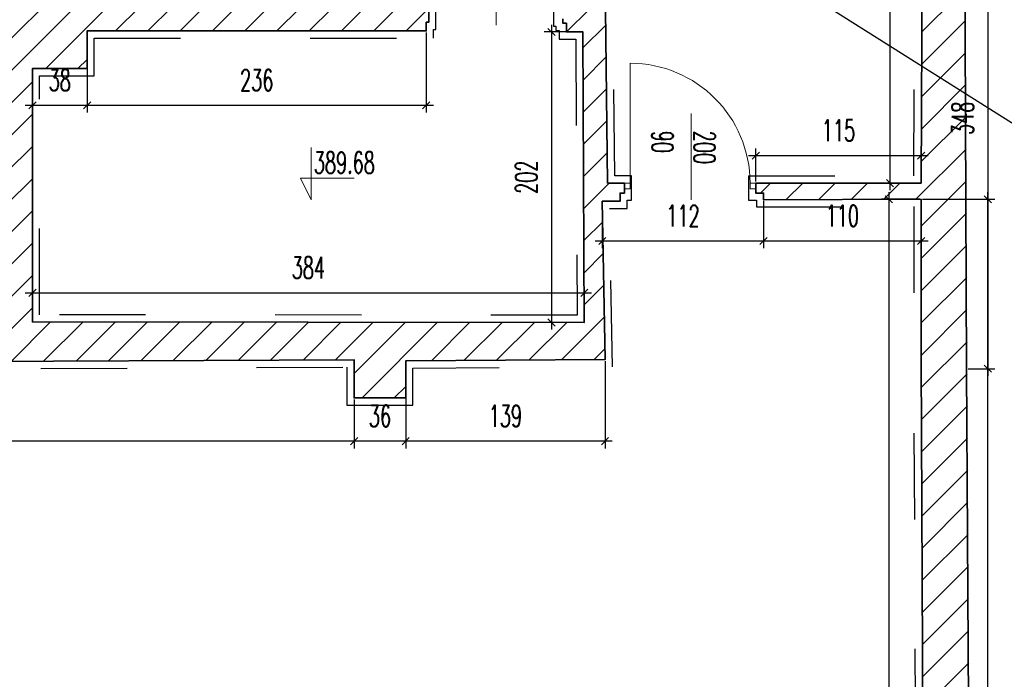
# Model space of a CAD drawing. Header units: millimetres. Extents: x 19887 to 192597, y -14203 to 39042.
# Tile 90 of 256: x 40693 to 41679, y -12484 to -11823. Entities that reach past the tile are written whole.
import ezdxf
from ezdxf import colors
from ezdxf.entities.mleader import LeaderData, LeaderLine
from ezdxf.math import Vec2, Vec3

# ---------------------------------------------------------------- set-up
doc = ezdxf.new("R2010")
doc.units = ezdxf.units.MM
doc.linetypes.add('ACAD_ISO03W100', pattern=[30, 12, -18])
doc.layers.get('Defpoints').update_dxf_attribs({"color": 4})
for name, color, linetype, lineweight in [('Basen_rzut_poziom_1_obrys', 252, 'Continuous', 35), ('Drzwi', 2, 'Continuous', 5), ('koty wysokościowe', 252, 'Continuous', 0), ('Schody', 252, 'Continuous', 5)]:
    doc.layers.add(name, color=color, linetype=linetype, lineweight=lineweight)
for name, color, linetype in [('Sufit podwieszany', 252, 'Continuous'), ('Wymiarowanie', 3, 'Continuous'), ('Wypełnienie', 252, 'Continuous')]:
    doc.layers.add(name, color=color, linetype=linetype)
doc.styles.add('ROMANS', font='romans.shx', dxfattribs={"width": 0.6})
doc.styles.get("Standard").update_dxf_attribs({"font": 'arial.ttf'})
doc.dimstyles.new('000001FB70622F18', dxfattribs={"dimtxt": 20, "dimasz": 5, "dimexe": 5, "dimexo": 1, "dimgap": 20, "dimtad": 1, "dimtoh": 1, "dimdec": 0, "dimtxsty": 'Standard', "dimblk": 'OBLIQUE', "dimcen": 0, "dimdle": 5, "dimclrd": 252, "dimclre": 252, "dimclrt": 252, "dimadec": 0, "dimazin": 0, "dimtfac": 1, "dimtdec": 0, "dimtmove": 0, "dimatfit": 3, "dimldrblk": 'OBLIQUE', "dimfxl": 150, "dimfxlon": 1, "dimlwd": 25, "dimlwe": 25, "dimarcsym": 1})
pattern_1 = [(45, (3252.028, -2175.285), (-11.22532, 11.22532), [])]

# ---------------------------------------------------------------- blocks, each defined once
blk = doc.blocks.new('_Oblique')
at = {"color": 0, "linetype": 'ByBlock', "lineweight": -2}
blk.add_line((-0.5, -0.5), (0.5, 0.5), dxfattribs=at)
blk = doc.blocks.new('*D844')
at = {"layer": 'Defpoints', "color": 0}
for p in [(3744.91, -4921.01), (3746.37, -5269.26), (3761.11, -5269.26)]:
    blk.add_point(p, dxfattribs=at)
at = {"layer": 'Wymiarowanie', "color": 252, "linetype": 'Continuous', "lineweight": 25}
for p, q in [((3745.91, -4921.01), (3766.11, -4921.01)), ((3761.11, -4916.01), (3761.11, -5274.26)), ((3747.37, -5269.26), (3766.11, -5269.26))]:
    blk.add_line(p, q, dxfattribs=at)
at = {"layer": 'Wymiarowanie', "color": 252, "linetype": 'ByBlock', "lineweight": 25, "xscale": 5, "yscale": 5, "zscale": 5}
for p, rotation in [((3761.11, -4921.01), 90), ((3761.11, -5269.26), 270)]:
    blk.add_blockref('_Oblique', p, dxfattribs=dict(at, rotation=rotation))
at = {"layer": 'Wymiarowanie', "color": 252, "insert": (3743.61, -5095.13), "char_height": 15, "attachment_point": 5, "rotation": 90, "style": 'ROMANS'}
blk.add_mtext('348', dxfattribs=at)
blk = doc.blocks.new('*D842')
at = {"layer": 'Defpoints', "color": 0}
for p in [(3714.77, -5151.44), (3761.11, -5151.44), (3752.94, -6394.39)]:
    blk.add_point(p, dxfattribs=at)
at = {"layer": 'Wymiarowanie', "color": 252, "linetype": 'Continuous', "lineweight": 25}
for p, q in [((3761.11, -6399.39), (3761.11, -5146.44)), ((3715.77, -5151.44), (3766.11, -5151.44)), ((3753.94, -6394.39), (3766.11, -6394.39))]:
    blk.add_line(p, q, dxfattribs=at)
at = {"layer": 'Wymiarowanie', "color": 252, "linetype": 'ByBlock', "lineweight": 25, "xscale": 5, "yscale": 5, "zscale": 5}
for p, rotation in [((3761.11, -5151.44), 90.00000000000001), ((3761.11, -6394.39), 270)]:
    blk.add_blockref('_Oblique', p, dxfattribs=dict(at, rotation=rotation))
at = {"layer": 'Wymiarowanie', "color": 252, "insert": (3743.61, -5772.91), "char_height": 15, "attachment_point": 5, "rotation": 90, "style": 'ROMANS'}
blk.add_mtext('1243', dxfattribs=at)
blk = doc.blocks.new('*D843')
at = {"layer": 'Defpoints', "color": 0}
for p in [(3605.2, -5151.44), (3714.77, -5151.44), (3605.2, -5180.46)]:
    blk.add_point(p, dxfattribs=at)
at = {"layer": 'Wymiarowanie', "color": 252, "linetype": 'Continuous', "lineweight": 25}
for p, q in [((3605.2, -5152.44), (3605.2, -5185.46)), ((3714.77, -5152.44), (3714.77, -5185.46)), ((3719.77, -5180.46), (3600.2, -5180.46))]:
    blk.add_line(p, q, dxfattribs=at)
at = {"layer": 'Wymiarowanie', "color": 252, "linetype": 'ByBlock', "lineweight": 25, "xscale": 5, "yscale": 5, "zscale": 5, "rotation": 180}
blk.add_blockref('_Oblique', (3605.2, -5180.46), dxfattribs=at)
at = {"layer": 'Wymiarowanie', "color": 252, "linetype": 'ByBlock', "lineweight": 25, "xscale": 5, "yscale": 5, "zscale": 5}
blk.add_blockref('_Oblique', (3714.77, -5180.46), dxfattribs=at)
at = {"layer": 'Wymiarowanie', "color": 252, "insert": (3659.99, -5162.96), "char_height": 15, "attachment_point": 5, "style": 'ROMANS'}
blk.add_mtext('110', dxfattribs=at)
blk = doc.blocks.new('*D847')
at = {"layer": 'Defpoints', "color": 0}
for p in [(3493.09, -5152.78), (3605.2, -5151.44), (3493.09, -5180.46)]:
    blk.add_point(p, dxfattribs=at)
at = {"layer": 'Wymiarowanie', "color": 252, "linetype": 'Continuous', "lineweight": 25}
for p, q in [((3493.09, -5153.78), (3493.09, -5185.46)), ((3605.2, -5152.44), (3605.2, -5185.46)), ((3610.2, -5180.46), (3488.09, -5180.46))]:
    blk.add_line(p, q, dxfattribs=at)
at = {"layer": 'Wymiarowanie', "color": 252, "linetype": 'ByBlock', "lineweight": 25, "xscale": 5, "yscale": 5, "zscale": 5, "rotation": 180}
blk.add_blockref('_Oblique', (3493.09, -5180.46), dxfattribs=at)
at = {"layer": 'Wymiarowanie', "color": 252, "linetype": 'ByBlock', "lineweight": 25, "xscale": 5, "yscale": 5, "zscale": 5}
blk.add_blockref('_Oblique', (3605.2, -5180.46), dxfattribs=at)
at = {"layer": 'Wymiarowanie', "color": 252, "insert": (3549.14, -5162.96), "char_height": 15, "attachment_point": 5, "style": 'ROMANS'}
blk.add_mtext('112', dxfattribs=at)
blk = doc.blocks.new('*D848')
at = {"layer": 'Defpoints', "color": 0}
for p in [(3599.81, -5121.11), (3599.81, -5140.19), (3714.77, -5140.19)]:
    blk.add_point(p, dxfattribs=at)
at = {"layer": 'Wymiarowanie', "color": 252, "linetype": 'Continuous', "lineweight": 25}
for p, q in [((3719.77, -5121.11), (3594.81, -5121.11)), ((3599.81, -5139.19), (3599.81, -5116.11)), ((3714.77, -5139.19), (3714.77, -5116.11))]:
    blk.add_line(p, q, dxfattribs=at)
at = {"layer": 'Wymiarowanie', "color": 252, "linetype": 'ByBlock', "lineweight": 25, "xscale": 5, "yscale": 5, "zscale": 5, "rotation": 180}
blk.add_blockref('_Oblique', (3599.81, -5121.11), dxfattribs=at)
at = {"layer": 'Wymiarowanie', "color": 252, "linetype": 'ByBlock', "lineweight": 25, "xscale": 5, "yscale": 5, "zscale": 5}
blk.add_blockref('_Oblique', (3714.77, -5121.11), dxfattribs=at)
at = {"layer": 'Wymiarowanie', "color": 252, "insert": (3657.29, -5103.61), "char_height": 15, "attachment_point": 5, "style": 'ROMANS'}
blk.add_mtext('115', dxfattribs=at)
blk = doc.blocks.new('*D849')
at = {"layer": 'Defpoints', "color": 0}
for p in [(3693.13, -4666.23), (3714.77, -4666.23), (3714.77, -5140.19)]:
    blk.add_point(p, dxfattribs=at)
at = {"layer": 'Wymiarowanie', "color": 252, "linetype": 'Continuous', "lineweight": 25}
for p, q in [((3693.13, -5145.19), (3693.13, -4661.23)), ((3713.77, -4666.23), (3688.13, -4666.23)), ((3713.77, -5140.19), (3688.13, -5140.19))]:
    blk.add_line(p, q, dxfattribs=at)
at = {"layer": 'Wymiarowanie', "color": 252, "linetype": 'ByBlock', "lineweight": 25, "xscale": 5, "yscale": 5, "zscale": 5}
for p, rotation in [((3693.13, -4666.23), 90), ((3693.13, -5140.19), 270)]:
    blk.add_blockref('_Oblique', p, dxfattribs=dict(at, rotation=rotation))
at = {"layer": 'Wymiarowanie', "color": 252, "insert": (3675.63, -4903.21), "char_height": 15, "attachment_point": 5, "rotation": 90, "style": 'ROMANS'}
blk.add_mtext('474', dxfattribs=at)
blk = doc.blocks.new('*D892')
at = {"layer": 'Defpoints', "color": 0}
for p in [(3480.56, -5216.52), (3096.8, -5236.76), (3480.56, -5237.08)]:
    blk.add_point(p, dxfattribs=at)
at = {"layer": 'Wymiarowanie', "color": 252, "linetype": 'Continuous', "lineweight": 25}
for p, q in [((3091.8, -5216.52), (3485.56, -5216.52)), ((3096.8, -5235.76), (3096.8, -5211.52)), ((3480.56, -5236.08), (3480.56, -5211.52))]:
    blk.add_line(p, q, dxfattribs=at)
at = {"layer": 'Wymiarowanie', "color": 252, "linetype": 'ByBlock', "lineweight": 25, "xscale": 5, "yscale": 5, "zscale": 5, "rotation": 180}
blk.add_blockref('_Oblique', (3096.8, -5216.52), dxfattribs=at)
at = {"layer": 'Wymiarowanie', "color": 252, "linetype": 'ByBlock', "lineweight": 25, "xscale": 5, "yscale": 5, "zscale": 5}
blk.add_blockref('_Oblique', (3480.56, -5216.52), dxfattribs=at)
at = {"layer": 'Wymiarowanie', "color": 252, "insert": (3288.68, -5199.02), "char_height": 15, "attachment_point": 5, "style": 'ROMANS'}
blk.add_mtext('384', dxfattribs=at)
blk = doc.blocks.new('*D893')
at = {"layer": 'Defpoints', "color": 0}
for p in [(3356.37, -5263.86), (3494.98, -5262.94), (3356.37, -5319.68)]:
    blk.add_point(p, dxfattribs=at)
at = {"layer": 'Wymiarowanie', "color": 252, "linetype": 'Continuous', "lineweight": 25}
for p, q in [((3356.37, -5264.86), (3356.37, -5324.68)), ((3494.98, -5263.94), (3494.98, -5324.68)), ((3499.98, -5319.68), (3351.37, -5319.68))]:
    blk.add_line(p, q, dxfattribs=at)
at = {"layer": 'Wymiarowanie', "color": 252, "linetype": 'ByBlock', "lineweight": 25, "xscale": 5, "yscale": 5, "zscale": 5, "rotation": 180}
blk.add_blockref('_Oblique', (3356.37, -5319.68), dxfattribs=at)
at = {"layer": 'Wymiarowanie', "color": 252, "linetype": 'ByBlock', "lineweight": 25, "xscale": 5, "yscale": 5, "zscale": 5}
blk.add_blockref('_Oblique', (3494.98, -5319.68), dxfattribs=at)
at = {"layer": 'Wymiarowanie', "color": 252, "insert": (3425.68, -5302.18), "char_height": 15, "attachment_point": 5, "style": 'ROMANS'}
blk.add_mtext('139', dxfattribs=at)
blk = doc.blocks.new('*D894')
at = {"layer": 'Defpoints', "color": 0}
for p in [(3356.37, -5263.86), (3320.5, -5289.59), (3320.5, -5319.68)]:
    blk.add_point(p, dxfattribs=at)
at = {"layer": 'Wymiarowanie', "color": 252, "linetype": 'Continuous', "lineweight": 25}
for p, q in [((3356.37, -5264.86), (3356.37, -5324.68)), ((3320.5, -5290.59), (3320.5, -5324.68)), ((3361.37, -5319.68), (3315.5, -5319.68))]:
    blk.add_line(p, q, dxfattribs=at)
at = {"layer": 'Wymiarowanie', "color": 252, "linetype": 'ByBlock', "lineweight": 25, "xscale": 5, "yscale": 5, "zscale": 5, "rotation": 180}
blk.add_blockref('_Oblique', (3320.5, -5319.68), dxfattribs=at)
at = {"layer": 'Wymiarowanie', "color": 252, "linetype": 'ByBlock', "lineweight": 25, "xscale": 5, "yscale": 5, "zscale": 5}
blk.add_blockref('_Oblique', (3356.37, -5319.68), dxfattribs=at)
at = {"layer": 'Wymiarowanie', "color": 252, "insert": (3338.44, -5302.18), "char_height": 15, "attachment_point": 5, "style": 'ROMANS'}
blk.add_mtext('36', dxfattribs=at)
blk = doc.blocks.new('*D890')
at = {"layer": 'Defpoints', "color": 0}
for p in [(2797.66, -5265.43), (3320.5, -5289.59), (2797.66, -5319.68)]:
    blk.add_point(p, dxfattribs=at)
at = {"layer": 'Wymiarowanie', "color": 252, "linetype": 'Continuous', "lineweight": 25}
for p, q in [((2797.66, -5266.43), (2797.66, -5324.68)), ((3320.5, -5290.59), (3320.5, -5324.68)), ((3325.5, -5319.68), (2792.66, -5319.68))]:
    blk.add_line(p, q, dxfattribs=at)
at = {"layer": 'Wymiarowanie', "color": 252, "linetype": 'ByBlock', "lineweight": 25, "xscale": 5, "yscale": 5, "zscale": 5, "rotation": 180}
blk.add_blockref('_Oblique', (2797.66, -5319.68), dxfattribs=at)
at = {"layer": 'Wymiarowanie', "color": 252, "linetype": 'ByBlock', "lineweight": 25, "xscale": 5, "yscale": 5, "zscale": 5}
blk.add_blockref('_Oblique', (3320.5, -5319.68), dxfattribs=at)
at = {"layer": 'Wymiarowanie', "color": 252, "insert": (3059.08, -5302.18), "char_height": 15, "attachment_point": 5, "style": 'ROMANS'}
blk.add_mtext('523', dxfattribs=at)
blk = doc.blocks.new('*D902')
at = {"layer": 'Defpoints', "color": 0}
for p in [(3714.77, -5151.44), (3692.29, -6429.06), (3720.1, -6429.06)]:
    blk.add_point(p, dxfattribs=at)
at = {"layer": 'Wymiarowanie', "color": 252, "linetype": 'Continuous', "lineweight": 25}
for p, q in [((3692.29, -5146.44), (3692.29, -6434.06)), ((3713.77, -5151.44), (3687.29, -5151.44)), ((3719.1, -6429.06), (3687.29, -6429.06))]:
    blk.add_line(p, q, dxfattribs=at)
at = {"layer": 'Wymiarowanie', "color": 252, "linetype": 'ByBlock', "lineweight": 25, "xscale": 5, "yscale": 5, "zscale": 5}
for p, rotation in [((3692.29, -5151.44), 90.00000000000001), ((3692.29, -6429.06), 270)]:
    blk.add_blockref('_Oblique', p, dxfattribs=dict(at, rotation=rotation))
at = {"layer": 'Wymiarowanie', "color": 252, "insert": (3674.79, -5790.25), "char_height": 15, "attachment_point": 5, "rotation": 90, "style": 'ROMANS'}
blk.add_mtext('1278', dxfattribs=at)
blk = doc.blocks.new('*D1009')
at = {"layer": 'Defpoints', "color": 0}
for p in [(3479.57, -5035.06), (3457.75, -5237.08), (3480.56, -5237.08)]:
    blk.add_point(p, dxfattribs=at)
at = {"layer": 'Wymiarowanie', "color": 252, "linetype": 'Continuous', "lineweight": 25}
for p, q in [((3457.75, -5030.06), (3457.75, -5242.08)), ((3478.57, -5035.06), (3452.75, -5035.06)), ((3479.56, -5237.08), (3452.75, -5237.08))]:
    blk.add_line(p, q, dxfattribs=at)
at = {"layer": 'Wymiarowanie', "color": 252, "linetype": 'ByBlock', "lineweight": 25, "xscale": 5, "yscale": 5, "zscale": 5}
for p, rotation in [((3457.75, -5035.06), 90), ((3457.75, -5237.08), 270)]:
    blk.add_blockref('_Oblique', p, dxfattribs=dict(at, rotation=rotation))
at = {"layer": 'Wymiarowanie', "color": 252, "insert": (3440.25, -5136.07), "char_height": 15, "attachment_point": 5, "rotation": 90, "style": 'ROMANS'}
blk.add_mtext('202', dxfattribs=at)
blk = doc.blocks.new('*D1010')
at = {"layer": 'Defpoints', "color": 0}
for p in [(3134.85, -5034.39), (3370.65, -5034.39), (3134.85, -5086.13)]:
    blk.add_point(p, dxfattribs=at)
at = {"layer": 'Wymiarowanie', "color": 252, "linetype": 'Continuous', "lineweight": 25}
for p, q in [((3134.85, -5035.39), (3134.85, -5091.13)), ((3370.65, -5035.39), (3370.65, -5091.13)), ((3375.65, -5086.13), (3129.85, -5086.13))]:
    blk.add_line(p, q, dxfattribs=at)
at = {"layer": 'Wymiarowanie', "color": 252, "linetype": 'ByBlock', "lineweight": 25, "xscale": 5, "yscale": 5, "zscale": 5, "rotation": 180}
blk.add_blockref('_Oblique', (3134.85, -5086.13), dxfattribs=at)
at = {"layer": 'Wymiarowanie', "color": 252, "linetype": 'ByBlock', "lineweight": 25, "xscale": 5, "yscale": 5, "zscale": 5}
blk.add_blockref('_Oblique', (3370.65, -5086.13), dxfattribs=at)
at = {"layer": 'Wymiarowanie', "color": 252, "insert": (3252.75, -5068.63), "char_height": 15, "attachment_point": 5, "style": 'ROMANS'}
blk.add_mtext('236', dxfattribs=at)
blk = doc.blocks.new('*D1011')
at = {"layer": 'Defpoints', "color": 0}
for p in [(3134.85, -5034.39), (3096.8, -5060.51), (3096.8, -5086.13)]:
    blk.add_point(p, dxfattribs=at)
at = {"layer": 'Wymiarowanie', "color": 252, "linetype": 'Continuous', "lineweight": 25}
for p, q in [((3134.85, -5035.39), (3134.85, -5091.13)), ((3096.8, -5061.51), (3096.8, -5091.13)), ((3139.85, -5086.13), (3091.8, -5086.13))]:
    blk.add_line(p, q, dxfattribs=at)
at = {"layer": 'Wymiarowanie', "color": 252, "linetype": 'ByBlock', "lineweight": 25, "xscale": 5, "yscale": 5, "zscale": 5, "rotation": 180}
blk.add_blockref('_Oblique', (3096.8, -5086.13), dxfattribs=at)
at = {"layer": 'Wymiarowanie', "color": 252, "linetype": 'ByBlock', "lineweight": 25, "xscale": 5, "yscale": 5, "zscale": 5}
blk.add_blockref('_Oblique', (3134.85, -5086.13), dxfattribs=at)
at = {"layer": 'Wymiarowanie', "color": 252, "insert": (3115.82, -5068.63), "char_height": 15, "attachment_point": 5, "style": 'ROMANS'}
blk.add_mtext('38', dxfattribs=at)
blk = doc.blocks.new('G$CF5E15B28')
at = {"layer": 'Wypełnienie'}
h = blk.add_hatch(dxfattribs=at)
h.set_pattern_fill('ANSI31', color=253, scale=5, angle=90)
h.set_pattern_definition(pattern_1)
h.paths.add_polyline_path([(3134.39, -4844.85), (3095.99, -4844.85), (3095.99, -4685.26), (3120.88, -4685.26), (3120.88, -4665.53), (3242.97, -4665.53), (3241.96, -4754.68), (3248.73, -4754.68), (3248.73, -4757.46), (3258.8, -4757.46), (3258.8, -4665.82), (3276.06, -4665.82), (3276.06, -4655.55), (3273.79, -4655.55), (3273.79, -4636.95), (2893.61, -4636.95), (2893.61, -4655.41), (2891.48, -4655.41), (2891.48, -4665.07), (2919.56, -4665.07), (2918.65, -4909.54), (2928.08, -4909.54), (2928.08, -4907.6), (2934.07, -4907.6), (2935.79, -4665.73), (3079.92, -4665.73), (3079.92, -5018.47), (2933.42, -5017.47), (2933.42, -5005.11), (2927.28, -5005.11), (2927.28, -5002.61), (2917.46, -5002.61), (2917.46, -5018.12), (2804.04, -5016.96), (2804.04, -5026.56), (2806.81, -5026.56), (2806.81, -5034.49), (3079.06, -5034.49), (3078.65, -5236.7), (2695.28, -5235.92), (2696.92, -5033.97), (2708.97, -5034.36), (2708.97, -5026.29), (2711.05, -5026.29), (2711.05, -5016.63), (2681.38, -5016.63), (2681.38, -5140.85), (2665.87, -5140.85), (2665.87, -5152.93), (2669.77, -5152.93), (2669.77, -5158), (2681.34, -5158), (2681.34, -5266.86), (2760.48, -5266.21), (2760.48, -5291.28), (2797.66, -5291.28), (2797.66, -5265.43), (3320.5, -5263.08), (3320.5, -5289.59), (3356.37, -5289.59), (3356.37, -5263.86), (3494.98, -5262.94), (3493.09, -5152.78), (3505.39, -5152.78), (3505.39, -5147.14), (3508.47, -5147.14), (3508.47, -5140.19), (3496.78, -5140.19), (3495.32, -5019.15), (3464.1, -5019.15), (3464.1, -5026.02), (3465.72, -5026.02), (3465.72, -5029.03), (3468.1, -5029.03), (3468.1, -5035.06), (3479.56, -5035), (3480.56, -5237.08), (3096.8, -5236.76), (3096.8, -5060.51), (3134.85, -5060.51), (3134.85, -5034.39), (3370.65, -5034.39), (3370.65, -5028.29), (3372.41, -5028.29), (3372.41, -5018.99), (3256.44, -5018.03), (3257.83, -4850.45), (3247.9, -4850.45), (3247.9, -4853.48), (3242.41, -4853.48), (3242.41, -5017.92), (3134.39, -5017.02)])
h.paths.add_polyline_path([(3749.39, -4619.39), (3741.31, -4619.39), (3741.31, -4622.78), (3719.31, -4622.78), (3719.31, -4638.27), (3371.87, -4636.95), (3371.87, -4655.55), (3369.09, -4655.55), (3369.09, -4666.23), (3407.76, -4666.23), (3407.76, -4683.22), (3458.31, -4683.22), (3458.31, -4666.23), (3715.83, -4666.23), (3715.78, -4797.98), (3733.78, -4797.98), (3733.78, -4785.3), (3744.27, -4785.3), (3744.27, -4668.2), (3749.39, -4668.2)])
h = blk.add_hatch(dxfattribs=at)
h.set_pattern_fill('ANSI31', color=253, scale=5, angle=90)
h.set_pattern_definition(pattern_1)
h.paths.add_polyline_path([(2040.97, -6527.02), (2041.3, -6461.08), (2661.1, -6455.77), (3095.54, -6457.38), (3095.38, -6471.66), (3096.9, -6471.66), (3099.83, -6465.3), (3104.73, -6478.03), (3107.18, -6471.66), (3110.34, -6471.51), (3110.49, -6457.38), (3244.11, -6458.18), (3244.11, -6466.15), (3254.73, -6466.15), (3255.38, -6463.33), (3255.4, -6458.2), (3382.25, -6458.63), (3382.17, -6473.74), (3385.62, -6473.74), (3388.55, -6467.37), (3393.45, -6480.11), (3395.9, -6473.74), (3399.06, -6473.59), (3399.15, -6457.29), (3523.98, -6458.7), (3523.98, -6464.32), (3533.57, -6464.32), (3534.93, -6462.46), (3534.93, -6458.53), (3734.37, -6459.18), (3734.2, -6474), (3736.37, -6474), (3740.56, -6464.9), (3747.56, -6483.09), (3751.06, -6474), (3754.63, -6473.82), (3754.66, -6441.84), (3766.55, -6441.84), (3766.55, -6394.39), (3752.94, -6394.39), (3744.91, -4921.01), (3733.78, -4921.01), (3733.78, -4933.69), (3715.66, -4933.69), (3714.77, -5140.19), (3599.81, -5140.19), (3599.81, -5147.14), (3605.2, -5147.14), (3605.2, -5151.75), (3714.72, -5151.44), (3720.1, -6429.06), (2019.26, -6431.66), (2019.26, -6462.65), (2023.81, -6462.65), (2023.81, -6526.97)])
at = {"layer": 'Basen_rzut_poziom_1_obrys', "color": 253, "linetype": 'ByBlock', "elevation": 0}
blk.add_lwpolyline([(3744.91, -4921.01), (3746.37, -5269.26), (3746.37, -5269.26), (3746.37, -5269.26), (3746.37, -5269.26)], dxfattribs=at)
at = {"layer": 'Basen_rzut_poziom_1_obrys', "color": 253, "elevation": 0}
for points in [[(3714.77, -5140.19), (3715.66, -4933.69), (3715.66, -4933.69), (3715.66, -4933.69)], [(2797.66, -5265.43), (3320.5, -5263.08), (3320.5, -5289.59), (3356.37, -5289.59), (3356.37, -5263.86), (3494.98, -5262.94), (3493.09, -5152.78), (3505.39, -5152.78), (3505.39, -5147.14), (3508.47, -5147.14), (3508.47, -5140.19), (3496.78, -5140.19), (3495.32, -5019.15)], [(3465.72, -5026.02), (3465.72, -5029.03), (3468.1, -5029.03), (3468.1, -5035.06), (3479.57, -5035.06), (3480.56, -5237.08), (3096.8, -5236.76), (3096.8, -5060.51), (3134.85, -5060.51), (3134.85, -5034.39), (3370.65, -5034.39), (3370.65, -5028.29), (3372.41, -5028.29), (3372.41, -5018.99)], [(3599.81, -5140.19), (3599.81, -5147.14), (3605.2, -5147.14), (3605.2, -5151.75), (3714.77, -5151.44), (3714.77, -5263.52)], [(3599.81, -5140.19), (3714.77, -5140.19)], [(3720.1, -6429.06), (3714.77, -5263.52)], [(3766.55, -6414.2), (3766.55, -6414.2), (3766.55, -6394.39), (3752.94, -6394.39), (3746.37, -5269.26)]]:
    blk.add_lwpolyline(points, dxfattribs=at)
at = {"layer": 'Drzwi', "color": 253, "elevation": 0}
for points in [[(3419.37, -5010.28), (3419.37, -5030.28)], [(3512.47, -5140.19), (3512.47, -5056.85)], [(3554.96, -5131.84), (3554.96, -5091.84)], [(3554.96, -5131.84), (3554.96, -5151.84)]]:
    blk.add_lwpolyline(points, dxfattribs=at)
for points in [[(3508.47, -5140.19), (3512.47, -5140.19), (3512.47, -5144.19), (3508.47, -5144.19)], [(3595.81, -5140.19), (3599.81, -5140.19), (3599.81, -5144.19), (3595.81, -5144.19)]]:
    blk.add_lwpolyline(points, close=True, dxfattribs=at)
at = {"layer": 'Drzwi', "color": 253}
blk.add_arc((3512.47, -5140.19, 0), 83.34, 0, 90, dxfattribs=at)
at = {"layer": 'koty wysokościowe', "color": 253, "elevation": 0}
for points in [[(3290.61, -5115.5), (3290.61, -5151.74)], [(3283.11, -5136.74), (3290.61, -5136.74)], [(3290.61, -5151.74), (3283.11, -5136.74)], [(3290.61, -5136.74), (3320.61, -5136.74)]]:
    blk.add_lwpolyline(points, dxfattribs=at)
at = {"layer": 'Sufit podwieszany', "color": 253, "linetype": 'ACAD_ISO03W100', "ltscale": 5, "elevation": 0}
for points in [[(3709.79, -5135.19), (3710.78, -4797.97)], [(2802.66, -5270.41), (3315.5, -5268.11), (3315.5, -5294.59), (3361.37, -5294.59), (3361.37, -5268.83), (3500.07, -5267.9), (3498.17, -5157.78), (3510.39, -5157.78), (3510.39, -5152.14), (3513.47, -5152.14), (3513.47, -5135.19), (3501.72, -5135.19), (3500.26, -5014.15)], [(3459.1, -5014.15), (3459.1, -5031.02), (3460.72, -5031.02), (3460.72, -5034.03), (3463.1, -5034.03), (3463.1, -5040.06), (3474.59, -5040.06), (3475.53, -5232.07), (3101.8, -5231.77), (3101.8, -5065.51), (3139.85, -5065.51), (3139.85, -5039.39), (3375.65, -5039.39), (3375.65, -5033.29), (3377.41, -5033.29), (3377.41, -5014.03)], [(3594.81, -5135.19), (3594.81, -5152.14), (3600.2, -5152.14), (3600.2, -5156.77), (3709.77, -5156.45), (3709.77, -5263.52)], [(3594.81, -5135.19), (3709.79, -5135.19)], [(3715.07, -6424.06), (3709.77, -5263.54)]]:
    blk.add_lwpolyline(points, dxfattribs=at)
at = {"layer": 'Drzwi', "color": 253, "char_height": 15, "width": 190.2964, "attachment_point": 7, "rotation": 270, "style": 'ROMANS'}
for s, insert in [('90', (3391.59, -4984.23, 0)), ('200', (3421.02, -4982.2, 0)), ('90', (3527.43, -5103.76, 0)), ('200', (3556.62, -5103.76, 0))]:
    blk.add_mtext(s, dxfattribs=dict(at, insert=insert))
at = {"layer": 'koty wysokościowe', "color": 253, "insert": (3292.5, -5118.41, 0), "char_height": 15, "width": 21553.2844, "attachment_point": 1, "style": 'ROMANS'}
blk.add_mtext('389.68', dxfattribs=at)
at = {"layer": 'Wymiarowanie', "color": 253}
for base, p1, p2, angle, override, picture, middle in [((3693.13, -4666.23, 0), (3714.77, -5140.19, 0), (3714.77, -4666.23, 0), 90, {"dimtxt": 15, "dimgap": 10, "dimtxsty": 'ROMANS'}, '*D849', (3675.63, -4903.21, 0)), ((3761.11, -5269.26, 0), (3744.91, -4921.01, 0), (3746.37, -5269.26, 0), 90, {"dimtxt": 15, "dimgap": 10, "dimtxsty": 'ROMANS', "dimtmove": 1}, '*D844', (3743.61, -5095.13, 0)), ((3457.75, -5237.08, 0), (3479.57, -5035.06, 0), (3480.56, -5237.08, 0), 90, {"dimtxt": 15, "dimgap": 10, "dimtxsty": 'ROMANS'}, '*D1009', (3440.25, -5136.07, 0)), ((3096.8, -5086.13, 0), (3134.85, -5034.39, 0), (3096.8, -5060.51, 0), 0, {"dimtxt": 15, "dimgap": 10, "dimtxsty": 'ROMANS', "dimtmove": 1}, '*D1011', (3115.82, -5068.63, 0)), ((3134.85, -5086.13, 0), (3370.65, -5034.39, 0), (3134.85, -5034.39, 0), 0, {"dimtxt": 15, "dimgap": 10, "dimtxsty": 'ROMANS'}, '*D1010', (3252.75, -5068.63, 0)), ((3599.81, -5121.11, 0), (3714.77, -5140.19, 0), (3599.81, -5140.19, 0), 0, {"dimtxt": 15, "dimgap": 10, "dimtxsty": 'ROMANS'}, '*D848', (3657.29, -5103.61, 0)), ((3692.29, -6429.06, 0), (3714.77, -5151.44, 0), (3720.1, -6429.06, 0), 90, {"dimtxt": 15, "dimgap": 10, "dimtxsty": 'ROMANS'}, '*D902', (3674.79, -5790.25, 0)), ((3761.11, -5151.44, 0), (3752.94, -6394.39, 0), (3714.77, -5151.44, 0), 90, {"dimtxt": 15, "dimgap": 10, "dimtxsty": 'ROMANS', "dimtmove": 1}, '*D842', (3743.61, -5772.91, 0)), ((3493.09, -5180.46, 0), (3605.2, -5151.44, 0), (3493.09, -5152.78, 0), 0, {"dimtxt": 15, "dimgap": 10, "dimtxsty": 'ROMANS', "dimtmove": 1}, '*D847', (3549.14, -5162.96, 0)), ((3605.2, -5180.46, 0), (3714.77, -5151.44, 0), (3605.2, -5151.44, 0), 0, {"dimtxt": 15, "dimgap": 10, "dimtxsty": 'ROMANS'}, '*D843', (3659.99, -5162.96, 0)), ((3480.56, -5216.52, 0), (3096.8, -5236.76, 0), (3480.56, -5237.08, 0), 0, {"dimtxt": 15, "dimgap": 10, "dimtxsty": 'ROMANS'}, '*D892', (3288.68, -5199.02, 0)), ((3320.5, -5319.68, 0), (3356.37, -5263.86, 0), (3320.5, -5289.59, 0), 0, {"dimtxt": 15, "dimgap": 10, "dimtxsty": 'ROMANS', "dimtmove": 1}, '*D894', (3338.44, -5302.18, 0)), ((3356.37, -5319.68, 0), (3494.98, -5262.94, 0), (3356.37, -5263.86, 0), 0, {"dimtxt": 15, "dimgap": 10, "dimtxsty": 'ROMANS'}, '*D893', (3425.68, -5302.18, 0)), ((2797.66, -5319.68, 0), (3320.5, -5289.59, 0), (2797.66, -5265.43, 0), 0, {"dimtxt": 15, "dimgap": 10, "dimtxsty": 'ROMANS', "dimtmove": 1}, '*D890', (3059.08, -5302.18, 0))]:
    dim = blk.add_linear_dim(base=base, p1=p1, p2=p2, angle=angle, dimstyle='000001FB70622F18', override=override, dxfattribs=at)
    dim.commit()
    dim.dimension.update_dxf_attribs({"geometry": picture, "text_midpoint": middle})
at = {"layer": 'Schody', "color": 253}
ml = blk.add_multileader_mtext('Standard', dxfattribs=at)
ml.set_content('', color=253)
ml.set_leader_properties()
ml.build(insert=Vec2(0, 0))
ml.multileader.update_dxf_attribs({"text_top_attachment_type": 0, "text_bottom_attachment_type": 0, "dogleg_length": 0.8, "arrow_head_size": 20})
ctx = ml.context
ctx.base_point, ctx.char_height, ctx.arrow_head_size, ctx.landing_gap_size, ctx.plane_origin, ctx.plane_x_axis, ctx.plane_y_axis = Vec3(3864.2, -5152.13, 0), 0.4, 20, 0.2, Vec3(3863.4, -5152.13, 0), Vec3(1, 0, 0), Vec3(0, 1, 0)
ctx.attachment_type = 2
notes = []
notes.append((ctx, [(1, (1, 1, 0), (3863.4, -5152.13, 0), (1, 0, 0), 0.8, [(0, [(3428.68, -4877.83, 0)], 256, [])])]))
ctx.mtext.insert, ctx.mtext.text_direction, ctx.mtext.flow_direction = Vec3(3864.4, -5152.13, 0), Vec3(1, 0, 0), 5
for ctx, leaders in notes:
    for number, flags, end, landing, length, lines in leaders:
        leader = LeaderData()
        leader.index, (leader.has_last_leader_line, leader.has_dogleg_vector, leader.attachment_direction) = number, flags
        leader.last_leader_point, leader.dogleg_vector, leader.dogleg_length = Vec3(end), Vec3(landing), length
        for number, points, colour, breaks in lines:
            line = LeaderLine()
            line.index, line.vertices, line.color, line.breaks = number, Vec3.list(points), colors.encode_raw_color(colour), breaks
            leader.lines.append(line)
        ctx.leaders.append(leader)

msp = doc.modelspace()

# ---------------------------------------------------------------- block references
at = {"xscale": 1.44, "yscale": 1.44, "zscale": 1.44}
msp.add_blockref('G$CF5E15B28', (36246.28, -4584.77, 0), dxfattribs=at)

doc.saveas('drawing.dxf')
